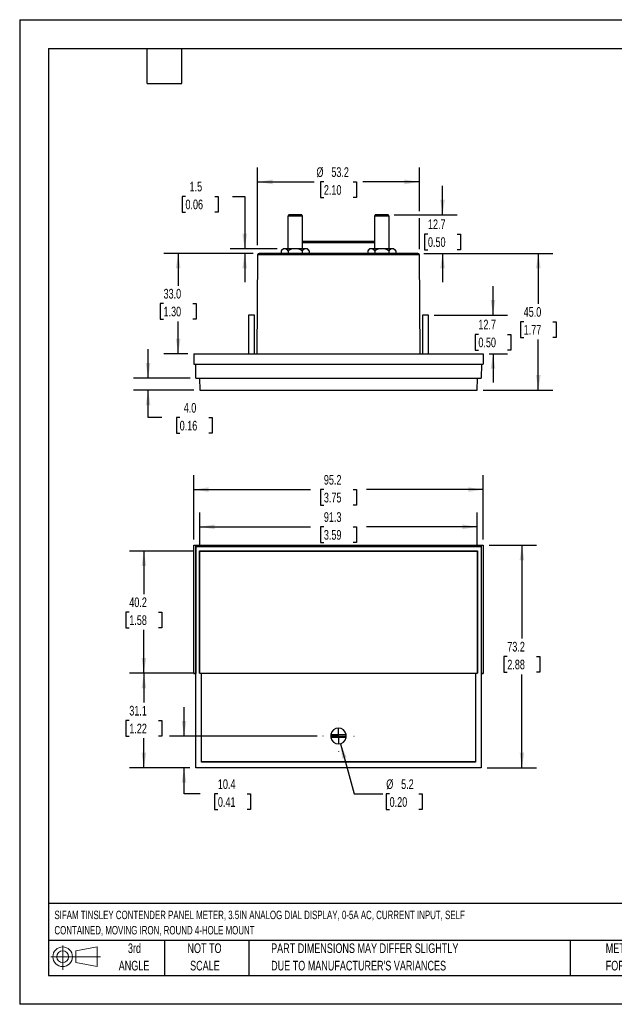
# Model space of a CAD drawing. Header units: millimetres. Extents: x 0 to 419, y 0 to 324.
# Tile 1 of 3: x 0 to 196, y 0 to 324. Entities that reach past the tile are written whole.
import ezdxf

# ---------------------------------------------------------------- set-up
doc = ezdxf.new("R2010")
doc.units = ezdxf.units.MM
doc.header["$LTSCALE"] = 1.5
doc.linetypes.add('CENTERX2', pattern=[20.32, 12.7, -2.54, 2.54, -2.54])
doc.layers.add('CENTER', color=40, linetype='CENTERX2')
doc.layers.add('SLD-DEFPOINTS', color=7, linetype='Continuous')
doc.layers.add('DIMENSIONS', color=140, linetype='Continuous', lineweight=25)
doc.layers.add('TEXT', color=140, linetype='Continuous', lineweight=25)
doc.styles.add('SLDTEXTSTYLE0', font='TXT', dxfattribs={"width": 0.7})
doc.dimstyles.new('SLDDIMSTYLE0', dxfattribs={"dimtxt": 3.237012, "dimasz": 4.953, "dimexe": 0, "dimexo": 0.0625, "dimgap": 0.809253, "dimtad": 0, "dimtih": 1, "dimtoh": 1, "dimrnd": 1e-09, "dimzin": 12, "dimdsep": 46, "dimtxsty": 'SLDTEXTSTYLE0', "dimsah": 1, "dimcen": 0.09, "dimadec": 0, "dimazin": 3, "dimtfac": 1, "dimtofl": 0, "dimtmove": 0, "dimatfit": 3, "dimfxl": 0, "dimfrac": 2, "dimtolj": 1, "dimtzin": 12, "dimarcsym": 0})
doc.dimstyles.new('SLDDIMSTYLE1', dxfattribs={"dimtxt": 3.237012, "dimasz": 4.953, "dimexe": 0, "dimexo": 0.0625, "dimgap": 0.809253, "dimtad": 0, "dimtih": 1, "dimtoh": 1, "dimrnd": 1e-09, "dimzin": 12, "dimdsep": 46, "dimtxsty": 'SLDTEXTSTYLE0', "dimsah": 1, "dimcen": 0.09, "dimadec": 0, "dimazin": 3, "dimtfac": 1, "dimtmove": 0, "dimatfit": 0, "dimfxl": 0, "dimfrac": 2, "dimtolj": 1, "dimtzin": 12, "dimarcsym": 0})
doc.dimstyles.new('SLDDIMSTYLE2', dxfattribs={"dimtxt": 3.237012, "dimasz": 4.953, "dimexe": 0, "dimexo": 0.0625, "dimgap": 0.809253, "dimtad": 0, "dimtih": 1, "dimtoh": 1, "dimrnd": 1e-09, "dimzin": 12, "dimdsep": 46, "dimtxsty": 'SLDTEXTSTYLE0', "dimsah": 1, "dimcen": 0, "dimadec": 0, "dimazin": 3, "dimtfac": 1, "dimtofl": 0, "dimtmove": 0, "dimatfit": 3, "dimfxl": 0, "dimfrac": 2, "dimtolj": 1, "dimtzin": 12, "dimarcsym": 0})
doc.dimstyles.new('SLDDIMSTYLE3', dxfattribs={"dimtxt": 3.237012, "dimasz": 4.953, "dimexe": 0, "dimexo": 0.0625, "dimgap": 0.809253, "dimtad": 0, "dimtih": 1, "dimtoh": 1, "dimrnd": 1e-09, "dimzin": 4, "dimdsep": 46, "dimtxsty": 'SLDTEXTSTYLE0', "dimsah": 1, "dimcen": 0.09, "dimadec": 0, "dimazin": 1, "dimtfac": 1, "dimtofl": 0, "dimtmove": 0, "dimatfit": 3, "dimfxl": 0, "dimfrac": 2, "dimtolj": 1, "dimtzin": 12, "dimarcsym": 0})
doc.dimstyles.new('SLDDIMSTYLE4', dxfattribs={"dimtxt": 3.237012, "dimasz": 4.953, "dimexe": 0, "dimexo": 0.0625, "dimgap": 0.809253, "dimtad": 0, "dimtih": 1, "dimtoh": 1, "dimrnd": 1e-09, "dimzin": 4, "dimdsep": 46, "dimtxsty": 'SLDTEXTSTYLE0', "dimsah": 1, "dimcen": 0.09, "dimadec": 0, "dimazin": 1, "dimtfac": 1, "dimtmove": 0, "dimatfit": 0, "dimfxl": 0, "dimfrac": 2, "dimtolj": 1, "dimtzin": 12, "dimarcsym": 0})

# ---------------------------------------------------------------- blocks, each defined once
blk = doc.blocks.new('Block11')
at = {"color": 7, "linetype": 'Continuous', "lineweight": 18}
for p, q in [((3.88, 7.97), (3.88, 0)), ((8.22, 6.25), (15.26, 7.55)), ((15.26, 7.55), (15.26, 1.1)), ((0, 4.32), (16.31, 4.32)), ((8.22, 2.39), (8.22, 6.25)), ((8.22, 2.39), (15.26, 1.1))]:
    blk.add_line(p, q, dxfattribs=at)
for radius in [3.23, 1.93]:
    blk.add_circle((3.88, 4.32), radius, dxfattribs=at)
blk = doc.blocks.new('Block12')
at = {"layer": 'SLD-DEFPOINTS'}
blk.add_blockref('Block11', (0, 0), dxfattribs=at)
blk = doc.blocks.new('SW_NOTE_0')
at = {"layer": 'TEXT', "color": 0, "linetype": 'CENTERX2', "lineweight": 18, "char_height": 2.775, "attachment_point": 1, "style": 'SLDTEXTSTYLE0'}
for s, insert in [('SIFAM TINSLEY CONTENDER PANEL METER, 3.5IN ANALOG DIAL DISPLAY, 0-5A AC, CURRENT INPUT, SELF', (0, 3.58)), ('CONTAINED, MOVING IRON, ROUND 4-HOLE MOUNT', (0, -1.45))]:
    blk.add_mtext(s, dxfattribs=dict(at, insert=insert))
blk = doc.blocks.new('SW_NOTE_0_3')
at = {"layer": 'TEXT', "color": 0, "linetype": 'CENTERX2', "lineweight": 18, "char_height": 3.175, "attachment_point": 1, "style": 'SLDTEXTSTYLE0'}
for s, insert in [('PART DIMENSIONS MAY DIFFER SLIGHTLY', (0, 4.09)), ("DUE TO MANUFACTURER'S VARIANCES", (0, -1.64))]:
    blk.add_mtext(s, dxfattribs=dict(at, insert=insert))
blk = doc.blocks.new('SW_NOTE_0_4')
at = {"layer": 'TEXT', "color": 0, "linetype": 'CENTERX2', "lineweight": 18, "char_height": 3.175, "attachment_point": 2, "style": 'SLDTEXTSTYLE0'}
for s, insert in [('NOT TO', (7.89, 4.09)), ('SCALE', (8.03, -1.64))]:
    blk.add_mtext(s, dxfattribs=dict(at, insert=insert))
blk = doc.blocks.new('SW_NOTE_0_5')
at = {"layer": 'TEXT', "color": 0, "linetype": 'CENTERX2', "lineweight": 18, "char_height": 3.175, "attachment_point": 2, "style": 'SLDTEXTSTYLE0'}
for s, insert in [('3rd', (3.47, 4.09)), ('ANGLE', (3.33, -1.64))]:
    blk.add_mtext(s, dxfattribs=dict(at, insert=insert))
blk = doc.blocks.new('SW_NOTE_0_6')
at = {"layer": 'TEXT', "color": 0, "linetype": 'CENTERX2', "lineweight": 18, "char_height": 3.175, "attachment_point": 1, "style": 'SLDTEXTSTYLE0'}
for s, insert in [('METRIC UNITS USED', (0, 4.09)), ('FOR PART DESIGN', (0, -1.64))]:
    blk.add_mtext(s, dxfattribs=dict(at, insert=insert))
blk = doc.blocks.new('_D')
at = {"layer": 'DIMENSIONS'}
for p, q in [((154.35, 151.01), (169.92, 151.01)), ((165.16, 151.01), (165.16, 120.27)), ((160.35, 114.4), (159.26, 114.4)), ((159.26, 114.4), (159.26, 109.26)), ((169.97, 114.4), (171.06, 114.4)), ((171.06, 114.4), (171.06, 109.26)), ((159.26, 109.26), (160.35, 109.26)), ((165.16, 77.8), (165.16, 108.53)), ((171.06, 109.26), (169.97, 109.26)), ((153.7, 77.8), (169.92, 77.8))]:
    blk.add_line(p, q, dxfattribs=at)
for points in [[(165.16, 151.01), (164.4, 146.05), (165.92, 146.05)], [(165.16, 77.8), (165.92, 82.75), (164.4, 82.75)]]:
    blk.add_solid(points, dxfattribs=at)
at = {"layer": 'DIMENSIONS', "char_height": 3.175, "attachment_point": 1, "style": 'SLDTEXTSTYLE0'}
for s, insert in [('73.2', (160.35, 119.22)), ('2.88', (160.35, 113.35))]:
    blk.add_mtext(s, dxfattribs=dict(at, insert=insert))
blk = doc.blocks.new('_D_1')
at = {"layer": 'DIMENSIONS'}
for p, q in [((57.24, 152.91), (57.24, 174.06)), ((152.44, 152.91), (152.44, 174.06)), ((57.24, 169.3), (95.65, 169.3)), ((100.03, 169.3), (98.94, 169.3)), ((98.94, 169.3), (98.94, 164.15)), ((109.65, 169.3), (110.74, 169.3)), ((110.74, 169.3), (110.74, 164.15)), ((152.44, 169.3), (114.04, 169.3)), ((98.94, 164.15), (100.03, 164.15)), ((110.74, 164.15), (109.65, 164.15))]:
    blk.add_line(p, q, dxfattribs=at)
for points in [[(57.24, 169.3), (62.19, 168.54), (62.19, 170.06)], [(152.44, 169.3), (147.49, 170.06), (147.49, 168.54)]]:
    blk.add_solid(points, dxfattribs=at)
at = {"layer": 'DIMENSIONS', "char_height": 3.175, "attachment_point": 1, "style": 'SLDTEXTSTYLE0'}
for s, insert in [('95.2', (100.03, 174.12)), ('3.75', (100.03, 168.25))]:
    blk.add_mtext(s, dxfattribs=dict(at, insert=insert))
blk = doc.blocks.new('_D_2')
at = {"layer": 'DIMENSIONS'}
for p, q in [((57.29, 108.91), (36.09, 108.91)), ((40.85, 108.91), (40.85, 99.22)), ((36.04, 93.36), (34.96, 93.36)), ((34.96, 93.36), (34.96, 88.21)), ((45.66, 93.36), (46.75, 93.36)), ((46.75, 93.36), (46.75, 88.21)), ((34.96, 88.21), (36.04, 88.21)), ((40.85, 77.8), (40.85, 87.49)), ((46.75, 88.21), (45.66, 88.21)), ((55.98, 77.8), (36.09, 77.8))]:
    blk.add_line(p, q, dxfattribs=at)
for points in [[(40.85, 108.91), (40.09, 103.96), (41.61, 103.96)], [(40.85, 77.8), (41.61, 82.75), (40.09, 82.75)]]:
    blk.add_solid(points, dxfattribs=at)
at = {"layer": 'DIMENSIONS', "char_height": 3.175, "attachment_point": 1, "style": 'SLDTEXTSTYLE0'}
for s, insert in [('31.1', (36.04, 98.17)), ('1.22', (36.04, 92.3))]:
    blk.add_mtext(s, dxfattribs=dict(at, insert=insert))
blk = doc.blocks.new('_D_3')
at = {"layer": 'DIMENSIONS'}
for p, q in [((57.29, 149.1), (36.09, 149.1)), ((40.85, 149.1), (40.85, 134.87)), ((36.04, 129.01), (34.96, 129.01)), ((34.96, 129.01), (34.96, 123.86)), ((45.66, 129.01), (46.75, 129.01)), ((46.75, 129.01), (46.75, 123.86)), ((34.96, 123.86), (36.04, 123.86)), ((40.85, 108.91), (40.85, 123.14)), ((46.75, 123.86), (45.66, 123.86)), ((57.29, 108.91), (36.09, 108.91))]:
    blk.add_line(p, q, dxfattribs=at)
for points in [[(40.85, 149.1), (40.09, 144.15), (41.61, 144.15)], [(40.85, 108.91), (41.61, 113.86), (40.09, 113.86)]]:
    blk.add_solid(points, dxfattribs=at)
at = {"layer": 'DIMENSIONS', "char_height": 3.175, "attachment_point": 1, "style": 'SLDTEXTSTYLE0'}
for s, insert in [('40.2', (36.04, 133.82)), ('1.58', (36.04, 127.95))]:
    blk.add_mtext(s, dxfattribs=dict(at, insert=insert))
blk = doc.blocks.new('_D_4')
at = {"layer": 'DIMENSIONS'}
for p, q in [((54.04, 88.24), (54.04, 97.76)), ((97.8, 88.24), (49.28, 88.24)), ((55.98, 77.8), (49.28, 77.8)), ((54.04, 69.18), (54.04, 77.8)), ((59.34, 69.18), (54.04, 69.18)), ((65.18, 69.18), (64.09, 69.18)), ((64.09, 69.18), (64.09, 64.04)), ((74.8, 69.18), (75.88, 69.18)), ((75.88, 69.18), (75.88, 64.04)), ((64.09, 64.04), (65.18, 64.04)), ((75.88, 64.04), (74.8, 64.04))]:
    blk.add_line(p, q, dxfattribs=at)
for points in [[(54.04, 88.24), (54.81, 93.19), (53.28, 93.19)], [(54.04, 77.8), (53.28, 72.85), (54.81, 72.85)]]:
    blk.add_solid(points, dxfattribs=at)
at = {"layer": 'DIMENSIONS', "char_height": 3.175, "attachment_point": 1, "style": 'SLDTEXTSTYLE0'}
for s, insert in [('10.4', (65.18, 74)), ('0.41', (65.18, 68.13))]:
    blk.add_mtext(s, dxfattribs=dict(at, insert=insert))
blk = doc.blocks.new('_D_5')
at = {"layer": 'DIMENSIONS'}
for p, q in [((59.2, 151.01), (59.2, 161.81)), ((150.49, 151.01), (150.49, 161.81)), ((59.2, 157.05), (95.65, 157.05)), ((100.03, 157.05), (98.94, 157.05)), ((98.94, 157.05), (98.94, 151.9)), ((109.65, 157.05), (110.74, 157.05)), ((110.74, 157.05), (110.74, 151.9)), ((150.49, 157.05), (114.04, 157.05)), ((98.94, 151.9), (100.03, 151.9)), ((110.74, 151.9), (109.65, 151.9))]:
    blk.add_line(p, q, dxfattribs=at)
for points in [[(59.2, 157.05), (64.15, 156.28), (64.15, 157.81)], [(150.49, 157.05), (145.53, 157.81), (145.53, 156.28)]]:
    blk.add_solid(points, dxfattribs=at)
at = {"layer": 'DIMENSIONS', "char_height": 3.175, "attachment_point": 1, "style": 'SLDTEXTSTYLE0'}
for s, insert in [('91.3', (100.03, 161.86)), ('3.59', (100.03, 155.99))]:
    blk.add_mtext(s, dxfattribs=dict(at, insert=insert))
blk = doc.blocks.new('_D_6')
at = {"layer": 'DIMENSIONS'}
for p, q in [((105.51, 85.72), (109.95, 69.18)), ((109.95, 69.18), (119.47, 69.18)), ((121.65, 69.18), (120.56, 69.18)), ((120.56, 69.18), (120.56, 64.04)), ((131.26, 69.18), (132.35, 69.18)), ((132.35, 69.18), (132.35, 64.04)), ((120.56, 64.04), (121.65, 64.04)), ((132.35, 64.04), (131.26, 64.04))]:
    blk.add_line(p, q, dxfattribs=at)
blk.add_solid([(105.51, 85.72), (106.06, 80.74), (107.53, 81.14)], dxfattribs=at)
at = {"layer": 'DIMENSIONS', "char_height": 3.175, "attachment_point": 1, "style": 'SLDTEXTSTYLE0'}
for s, insert in [('%%c', (120.55, 74)), ('5.2', (125.44, 74)), ('0.20', (121.65, 68.13))]:
    blk.add_mtext(s, dxfattribs=dict(at, insert=insert))
blk = doc.blocks.new('SW_CENTERMARKSYMBOL_0')
at = {"layer": 'CENTER', "color": 0}
for p, q in [((0, 5.08), (0, 5.14)), ((-5.08, 0), (-5.14, 0)), ((0, 0), (-2.54, 0)), ((0, 0), (0, 2.54)), ((0, 0), (0, -2.54)), ((0, 0), (2.54, 0)), ((5.08, 0), (5.14, 0)), ((0, -5.08), (0, -5.14))]:
    blk.add_line(p, q, dxfattribs=at)
blk = doc.blocks.new('_D_7')
at = {"layer": 'DIMENSIONS'}
for p, q in [((139.07, 259.7), (139.07, 269.23)), ((123.12, 259.7), (143.83, 259.7)), ((134.26, 253.35), (133.17, 253.35)), ((133.17, 253.35), (133.17, 248.21)), ((143.88, 253.35), (144.96, 253.35)), ((144.96, 253.35), (144.96, 248.21)), ((132.86, 247), (143.83, 247)), ((133.17, 248.21), (134.26, 248.21)), ((139.07, 247), (139.07, 237.48)), ((144.96, 248.21), (143.88, 248.21))]:
    blk.add_line(p, q, dxfattribs=at)
for points in [[(139.07, 259.7), (139.83, 264.65), (138.31, 264.65)], [(139.07, 247), (138.31, 242.05), (139.83, 242.05)]]:
    blk.add_solid(points, dxfattribs=at)
at = {"layer": 'DIMENSIONS', "char_height": 3.175, "attachment_point": 1, "style": 'SLDTEXTSTYLE0'}
for s, insert in [('12.7', (134.26, 258.17)), ('0.50', (134.26, 252.3))]:
    blk.add_mtext(s, dxfattribs=dict(at, insert=insert))
blk = doc.blocks.new('_D_8')
at = {"layer": 'DIMENSIONS'}
for p, q in [((78.23, 249.64), (78.23, 275.26)), ((131.46, 260.84), (131.46, 275.26)), ((78.23, 270.49), (96.86, 270.49)), ((100.03, 270.49), (98.94, 270.49)), ((98.94, 270.49), (98.94, 265.35)), ((109.65, 270.49), (110.74, 270.49)), ((110.74, 270.49), (110.74, 265.35)), ((131.46, 270.49), (112.82, 270.49)), ((98.94, 265.35), (100.03, 265.35)), ((110.74, 265.35), (109.65, 265.35)), ((131.46, 248.41), (131.46, 258.56))]:
    blk.add_line(p, q, dxfattribs=at)
for points in [[(78.23, 270.49), (83.18, 269.73), (83.18, 271.26)], [(131.46, 270.49), (126.5, 271.26), (126.5, 269.73)]]:
    blk.add_solid(points, dxfattribs=at)
at = {"layer": 'DIMENSIONS', "char_height": 3.175, "attachment_point": 1, "style": 'SLDTEXTSTYLE0'}
for s, insert in [('%%c', (97.59, 275.31)), ('53.2', (102.48, 275.31)), ('2.10', (100.03, 269.44))]:
    blk.add_mtext(s, dxfattribs=dict(at, insert=insert))
blk = doc.blocks.new('_D_9')
at = {"layer": 'DIMENSIONS'}
for p, q in [((54.51, 265.73), (53.42, 265.73)), ((53.42, 265.73), (53.42, 260.59)), ((64.13, 265.73), (65.22, 265.73)), ((65.22, 265.73), (65.22, 260.59)), ((69.96, 265.73), (74, 265.73)), ((74, 265.73), (74, 248.5)), ((53.42, 260.59), (54.51, 260.59)), ((65.22, 260.59), (64.13, 260.59)), ((84.71, 248.5), (69.24, 248.5)), ((76.82, 247), (69.24, 247)), ((74, 247), (74, 237.48))]:
    blk.add_line(p, q, dxfattribs=at)
for points in [[(74, 248.5), (74.76, 253.45), (73.24, 253.45)], [(74, 247), (73.24, 242.05), (74.76, 242.05)]]:
    blk.add_solid(points, dxfattribs=at)
at = {"layer": 'DIMENSIONS', "char_height": 3.175, "attachment_point": 1, "style": 'SLDTEXTSTYLE0'}
for s, insert in [('1.5', (55.86, 270.55)), ('0.06', (54.51, 264.68))]:
    blk.add_mtext(s, dxfattribs=dict(at, insert=insert))
blk = doc.blocks.new('_D_10')
at = {"layer": 'DIMENSIONS'}
for p, q in [((76.82, 247), (47.36, 247)), ((52.12, 247), (52.12, 236.37)), ((47.31, 230.5), (46.22, 230.5)), ((46.22, 230.5), (46.22, 225.36)), ((56.93, 230.5), (58.02, 230.5)), ((58.02, 230.5), (58.02, 225.36)), ((46.22, 225.36), (47.31, 225.36)), ((52.12, 214), (52.12, 224.63)), ((58.02, 225.36), (56.93, 225.36)), ((55.34, 214), (47.36, 214))]:
    blk.add_line(p, q, dxfattribs=at)
for points in [[(52.12, 247), (51.36, 242.05), (52.88, 242.05)], [(52.12, 214), (52.88, 218.95), (51.36, 218.95)]]:
    blk.add_solid(points, dxfattribs=at)
at = {"layer": 'DIMENSIONS', "char_height": 3.175, "attachment_point": 1, "style": 'SLDTEXTSTYLE0'}
for s, insert in [('33.0', (47.31, 235.32)), ('1.30', (47.31, 229.45))]:
    blk.add_mtext(s, dxfattribs=dict(at, insert=insert))
blk = doc.blocks.new('_D_11')
at = {"layer": 'DIMENSIONS'}
for p, q in [((132.86, 247), (175.31, 247)), ((170.55, 247), (170.55, 230.37)), ((165.74, 224.5), (164.65, 224.5)), ((164.65, 224.5), (164.65, 219.36)), ((175.36, 224.5), (176.44, 224.5)), ((176.44, 224.5), (176.44, 219.36)), ((164.65, 219.36), (165.74, 219.36)), ((170.55, 202), (170.55, 218.63)), ((176.44, 219.36), (175.36, 219.36)), ((152.39, 202), (175.31, 202))]:
    blk.add_line(p, q, dxfattribs=at)
for points in [[(170.55, 247), (169.78, 242.05), (171.31, 242.05)], [(170.55, 202), (171.31, 206.95), (169.78, 206.95)]]:
    blk.add_solid(points, dxfattribs=at)
at = {"layer": 'DIMENSIONS', "char_height": 3.175, "attachment_point": 1, "style": 'SLDTEXTSTYLE0'}
for s, insert in [('45.0', (165.74, 229.32)), ('1.77', (165.74, 223.45))]:
    blk.add_mtext(s, dxfattribs=dict(at, insert=insert))
blk = doc.blocks.new('_D_12')
at = {"layer": 'DIMENSIONS'}
for p, q in [((155.65, 226.7), (155.65, 236.23)), ((136.32, 226.7), (160.41, 226.7)), ((150.84, 220.35), (149.76, 220.35)), ((149.76, 220.35), (149.76, 215.21)), ((160.46, 220.35), (161.55, 220.35)), ((161.55, 220.35), (161.55, 215.21)), ((149.76, 215.21), (150.84, 215.21)), ((154.35, 214), (160.41, 214)), ((155.65, 214), (155.65, 204.48)), ((161.55, 215.21), (160.46, 215.21))]:
    blk.add_line(p, q, dxfattribs=at)
for points in [[(155.65, 226.7), (156.41, 231.65), (154.89, 231.65)], [(155.65, 214), (154.89, 209.05), (156.41, 209.05)]]:
    blk.add_solid(points, dxfattribs=at)
at = {"layer": 'DIMENSIONS', "char_height": 3.175, "attachment_point": 1, "style": 'SLDTEXTSTYLE0'}
for s, insert in [('12.7', (150.84, 225.17)), ('0.50', (150.84, 219.3))]:
    blk.add_mtext(s, dxfattribs=dict(at, insert=insert))
blk = doc.blocks.new('_D_13')
at = {"layer": 'DIMENSIONS'}
for p, q in [((42.24, 206), (42.24, 215.53)), ((56.01, 206), (37.48, 206)), ((57.29, 202), (37.48, 202)), ((42.24, 192.97), (42.24, 202)), ((46.77, 192.97), (42.24, 192.97)), ((52.61, 192.97), (51.52, 192.97)), ((51.52, 192.97), (51.52, 187.83)), ((62.23, 192.97), (63.31, 192.97)), ((63.31, 192.97), (63.31, 187.83)), ((51.52, 187.83), (52.61, 187.83)), ((63.31, 187.83), (62.23, 187.83))]:
    blk.add_line(p, q, dxfattribs=at)
for points in [[(42.24, 206), (43, 210.95), (41.48, 210.95)], [(42.24, 202), (41.48, 197.05), (43, 197.05)]]:
    blk.add_solid(points, dxfattribs=at)
at = {"layer": 'DIMENSIONS', "char_height": 3.175, "attachment_point": 1, "style": 'SLDTEXTSTYLE0'}
for s, insert in [('4.0', (53.95, 197.79)), ('0.16', (52.61, 191.92))]:
    blk.add_mtext(s, dxfattribs=dict(at, insert=insert))

msp = doc.modelspace()

# ---------------------------------------------------------------- linework, layer by layer
at = {"color": 7, "linetype": 'Continuous'}
for p, q in [((0.004, 323.854), (0.004, 0.004)), ((0.004, 323.854), (419.104, 323.854)), ((419.104, 0.004), (0.004, 0.004))]:
    msp.add_line(p, q, dxfattribs=at)
for p, q in [((88.467, 259.702), (88.217, 259.269)), ((88.217, 259.269), (88.217, 248.502)), ((91.823, 259.269), (88.217, 259.269)), ((91.697, 259.702), (88.467, 259.702)), ((92.767, 259.702), (91.697, 259.702)), ((93.017, 259.269), (91.823, 259.269)), ((93.017, 259.269), (92.767, 259.702)), ((93.017, 248.502), (93.017, 259.269)), ((116.915, 259.702), (116.665, 259.269)), ((116.665, 259.269), (116.665, 248.502)), ((121.465, 259.269), (116.665, 259.269)), ((121.215, 259.702), (116.915, 259.702)), ((121.465, 259.269), (121.215, 259.702)), ((121.465, 248.502), (121.465, 259.269)), ((93.017, 251.002), (116.665, 251.002)), ((116.665, 250.506), (93.017, 250.506)), ((78.227, 246.506), (77.943, 214.002)), ((131.455, 246.506), (78.227, 246.506)), ((130.951, 247.002), (78.731, 247.002)), ((86.617, 248.502), (85.998, 247.883)), ((85.998, 247.883), (85.998, 247.002)), ((87.153, 248.502), (86.617, 248.502)), ((90.617, 248.502), (87.153, 248.502)), ((88.308, 247.883), (88.308, 247.002)), ((94.081, 248.502), (90.617, 248.502)), ((92.927, 247.883), (92.927, 247.002)), ((94.617, 248.502), (94.081, 248.502)), ((95.236, 247.883), (94.617, 248.502)), ((95.236, 247.883), (95.236, 247.002)), ((115.065, 248.502), (114.446, 247.883)), ((114.446, 247.883), (114.446, 247.002)), ((115.601, 248.502), (115.065, 248.502)), ((119.065, 248.502), (115.601, 248.502)), ((116.756, 247.883), (116.756, 247.002)), ((122.529, 248.502), (119.065, 248.502)), ((121.375, 247.883), (121.375, 247.002)), ((123.065, 248.502), (122.529, 248.502)), ((123.684, 247.883), (123.065, 248.502)), ((123.684, 247.883), (123.684, 247.002)), ((131.739, 214.002), (131.455, 246.506)), ((75.266, 226.702), (75.266, 214.002)), ((77.19, 226.702), (75.266, 226.702)), ((77.266, 226.702), (77.19, 226.702)), ((77.266, 214.002), (77.266, 226.702)), ((132.416, 226.702), (132.416, 214.002)), ((134.34, 226.702), (132.416, 226.702)), ((134.416, 226.702), (134.34, 226.702)), ((134.416, 214.002), (134.416, 226.702)), ((57.241, 214.002), (57.272, 210.502)), ((57.241, 214.002), (152.441, 214.002)), ((152.441, 214.002), (152.411, 210.502)), ((57.272, 210.502), (152.411, 210.502)), ((57.911, 206.002), (57.872, 210.502)), ((151.811, 210.502), (151.771, 206.002)), ((57.911, 206.002), (151.771, 206.002)), ((59.161, 206.002), (59.196, 202.002)), ((150.486, 202.002), (150.521, 206.002)), ((59.196, 202.002), (150.486, 202.002)), ((57.241, 151.005), (57.272, 150.975)), ((57.241, 151.005), (152.441, 151.005)), ((57.241, 108.805), (57.241, 151.005)), ((57.272, 108.836), (57.272, 150.975)), ((57.272, 150.975), (152.411, 150.975)), ((57.911, 150.635), (57.872, 150.675)), ((151.811, 150.675), (57.872, 150.675)), ((57.872, 150.675), (57.872, 108.836)), ((57.911, 77.825), (57.911, 150.635)), ((57.911, 150.635), (151.771, 150.635)), ((59.161, 149.135), (59.196, 149.1)), ((59.161, 149.135), (150.521, 149.135)), ((59.161, 108.875), (59.161, 149.135)), ((59.196, 108.91), (59.196, 149.1)), ((59.196, 149.1), (150.486, 149.1)), ((150.486, 149.1), (150.521, 149.135)), ((150.486, 149.1), (150.486, 108.91)), ((150.521, 149.135), (150.521, 108.875)), ((151.811, 150.675), (151.771, 150.635)), ((151.771, 150.635), (151.771, 77.825)), ((151.811, 108.836), (151.811, 150.675)), ((152.441, 151.005), (152.411, 150.975)), ((152.411, 150.975), (152.411, 108.836)), ((152.441, 151.005), (152.441, 108.805)), ((57.241, 108.805), (57.272, 108.836)), ((57.241, 108.805), (57.886, 108.805)), ((57.872, 108.836), (57.272, 108.836)), ((57.886, 108.851), (57.872, 108.836)), ((57.886, 77.801), (57.886, 108.851)), ((59.161, 108.875), (59.196, 108.91)), ((59.161, 108.875), (59.761, 108.875)), ((59.196, 108.91), (150.486, 108.91)), ((59.789, 108.903), (59.761, 108.875)), ((59.761, 79.675), (59.761, 108.875)), ((59.789, 108.903), (149.893, 108.903)), ((59.789, 79.703), (59.789, 108.903)), ((149.921, 108.875), (149.893, 108.903)), ((149.893, 108.903), (149.893, 79.703)), ((149.921, 108.875), (150.521, 108.875)), ((149.921, 108.875), (149.921, 79.675)), ((150.486, 108.91), (150.521, 108.875)), ((151.796, 108.851), (151.796, 77.801)), ((151.796, 108.851), (151.811, 108.836)), ((151.796, 108.805), (152.441, 108.805)), ((152.411, 108.836), (151.811, 108.836)), ((152.411, 108.836), (152.441, 108.805)), ((107.389, 87.717), (102.286, 87.754)), ((102.293, 88.754), (107.396, 88.717)), ((57.886, 77.801), (57.911, 77.825)), ((151.796, 77.801), (57.886, 77.801)), ((151.771, 77.825), (57.911, 77.825)), ((59.761, 79.675), (59.789, 79.703)), ((149.921, 79.675), (59.761, 79.675)), ((149.893, 79.703), (59.789, 79.703)), ((149.921, 79.675), (149.893, 79.703)), ((151.796, 77.801), (151.771, 77.825))]:
    msp.add_line(p, q)
for centre, radius, start, end in [((78.727, 246.502), 0.5, 90, 179.5), ((87.274, 246.89), 1.617, 94.28589, 142.08768), ((86.993, 246.816), 1.694, 39.05892, 84.56751), ((90.714, 243.522), 4.98, 91.11204, 118.88796), ((90.489, 243.404), 5.099, 61.4414, 88.5586), ((94.202, 246.89), 1.617, 94.28589, 142.08768), ((93.921, 246.816), 1.694, 39.05892, 84.56751), ((115.722, 246.89), 1.617, 94.28589, 142.08768), ((115.441, 246.816), 1.694, 39.05892, 84.56751), ((119.162, 243.522), 4.98, 91.11204, 118.88796), ((118.937, 243.404), 5.099, 61.4414, 88.5586), ((122.65, 246.89), 1.617, 94.28589, 142.08768), ((122.369, 246.816), 1.694, 39.05892, 84.56751), ((130.955, 246.502), 0.5, 0.5, 90), ((104.841, 88.235), 2.6, 10.67249, 168.49751), ((104.841, 88.235), 2.6, 190.67249, 348.49751), ((104.841, 88.235), 2.55, 168.27727, 190.89273), ((104.841, 88.235), 2.55, 348.27727, 10.89273)]:
    msp.add_arc(centre, radius, start, end)
at = {"layer": 'TEXT'}
for p, q in [((9.525, 314.325), (409.575, 314.325)), ((9.525, 314.325), (9.525, 9.525)), ((41.91, 302.895), (41.91, 314.325)), ((53.34, 302.895), (53.34, 314.325)), ((41.91, 302.895), (53.34, 302.895)), ((409.575, 33.189), (9.525, 33.189)), ((409.575, 20.955), (9.525, 20.955)), ((47.625, 20.955), (47.625, 9.525)), ((75.317, 20.955), (75.317, 9.525)), ((180.97, 20.955), (180.97, 9.525)), ((9.525, 9.525), (409.575, 9.525))]:
    msp.add_line(p, q, dxfattribs=at)

# ---------------------------------------------------------------- block references
at = {"layer": 'CENTER'}
msp.add_blockref('SW_CENTERMARKSYMBOL_0', (104.841, 88.235), dxfattribs=at)
at = {"layer": 'SLD-DEFPOINTS'}
msp.add_blockref('Block12', (10.257, 11.331), dxfattribs=at)
at = {"layer": 'TEXT', "linetype": 'CENTERX2', "lineweight": 18}
for name, p in [('SW_NOTE_0', (11.42, 27.217)), ('SW_NOTE_0_5', (34.271, 15.953)), ('SW_NOTE_0_4', (52.886, 15.953)), ('SW_NOTE_0_3', (82.679, 15.953)), ('SW_NOTE_0_6', (192.718, 15.953))]:
    msp.add_blockref(name, p, dxfattribs=at)

# ---------------------------------------------------------------- dimensions: what is measured, and where the dimension line sits
at = {"layer": 'DIMENSIONS'}
dim = msp.add_linear_dim(base=(78.227, 270.493), p1=(131.455, 246.506), p2=(78.227, 246.506), text='%%c<>', dimstyle='SLDDIMSTYLE0', dxfattribs=at)
dim.commit()
dim.dimension.update_dxf_attribs({"geometry": '_D_8', "text_midpoint": (104.841, 270.493), "dimtype": 160})
for base, p1, p2, dimstyle, picture, middle in [((73.998, 247.002), (86.617, 248.502), (78.727, 247.002), 'SLDDIMSTYLE1', '_D_9', (73.998, 265.733)), ((139.067, 259.702), (130.955, 247.002), (121.215, 259.702), 'SLDDIMSTYLE1', '_D_7', (139.067, 253.352)), ((52.121, 214.002), (78.727, 247.002), (57.241, 214.002), 'SLDDIMSTYLE3', '_D_10', (52.121, 230.502)), ((170.547, 202.002), (130.955, 247.002), (150.486, 202.002), 'SLDDIMSTYLE3', '_D_11', (170.547, 224.502)), ((155.652, 226.702), (152.441, 214.002), (134.416, 226.702), 'SLDDIMSTYLE1', '_D_12', (155.652, 220.352)), ((42.241, 202.002), (57.911, 206.002), (59.196, 202.002), 'SLDDIMSTYLE4', '_D_13', (42.241, 192.972)), ((40.853, 108.91), (59.196, 149.1), (59.196, 108.91), 'SLDDIMSTYLE0', '_D_3', (40.853, 129.005)), ((165.16, 77.801), (152.441, 151.005), (151.796, 77.801), 'SLDDIMSTYLE0', '_D', (165.16, 114.403)), ((40.853, 108.91), (57.886, 77.801), (59.196, 108.91), 'SLDDIMSTYLE0', '_D_2', (40.853, 93.355)), ((54.045, 77.801), (99.701, 88.235), (57.886, 77.801), 'SLDDIMSTYLE1', '_D_4', (54.045, 69.181))]:
    dim = msp.add_linear_dim(base=base, p1=p1, p2=p2, angle=90, dimstyle=dimstyle, dxfattribs=at)
    dim.commit()
    dim.dimension.update_dxf_attribs({"geometry": picture, "text_midpoint": middle, "dimtype": 160})
for base, p1, p2, picture, middle in [((152.441, 169.299), (57.241, 151.005), (152.441, 151.005), '_D_1', (104.841, 169.299)), ((150.486, 157.045), (59.196, 149.1), (150.486, 149.1), '_D_5', (104.841, 157.045))]:
    dim = msp.add_linear_dim(base=base, p1=p1, p2=p2, dimstyle='SLDDIMSTYLE0', dxfattribs=at)
    dim.commit()
    dim.dimension.update_dxf_attribs({"geometry": picture, "text_midpoint": middle, "dimtype": 160})
dim = msp.add_diameter_dim_2p(p1=(104.168, 90.747), p2=(105.514, 85.724), dimstyle='SLDDIMSTYLE2', dxfattribs=at)
dim.commit()
dim.dimension.update_dxf_attribs({"geometry": '_D_6', "text_midpoint": (126.455, 69.181), "dimtype": 163})

doc.saveas('drawing.dxf')
